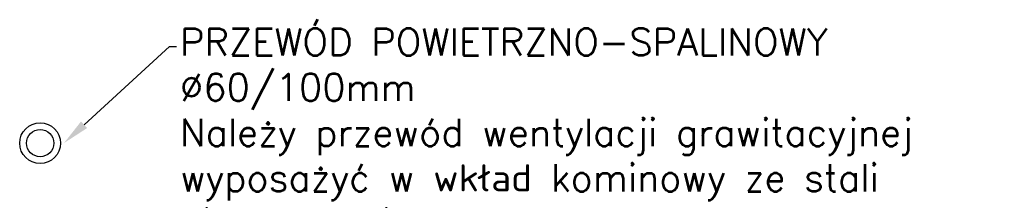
# Model space of a CAD drawing. Header units: centimetres. Extents: x 8435 to 34224, y 15581 to 23928.
# Tile 22 of 256: x 14127 to 14416, y 18670 to 18723. Entities that reach past the tile are written whole.
import ezdxf
from ezdxf import colors
from ezdxf.entities.mleader import LeaderData, LeaderLine
from ezdxf.math import Vec2, Vec3

# ---------------------------------------------------------------- set-up
doc = ezdxf.new("R2010")
doc.units = ezdxf.units.CM
doc.header["$LTSCALE"] = 0.2
doc.layers.add('_ET_OPIS', color=7, linetype='Continuous', lineweight=20)
doc.styles.add('SIMPLEX', font='simplex.shx', dxfattribs={"height": 12})

msp = doc.modelspace()

# ---------------------------------------------------------------- linework, layer by layer
for radius in [6, 4]:
    msp.add_circle((14133.26, 18686.66), radius)

# ---------------------------------------------------------------- leaders
at = {"layer": '_ET_OPIS', "ltscale": 2}
ml = msp.add_multileader_mtext('Standard', dxfattribs=at)
ml.set_content('PRZEWÓD POWIETRZNO-SPALINOWY %%C60/100mm\\PNależy przewód wentylacji grawitacyjnej wyposażyć w wkład kominowy ze stali nierdzewnej ', color=256, style='SIMPLEX')
ml.set_leader_properties()
ml.build(insert=Vec2(0, 0))
ml.multileader.update_dxf_attribs({"dogleg_length": 2, "arrow_head_size": 8})
ctx = ml.context
ctx.base_point, ctx.char_height, ctx.arrow_head_size, ctx.landing_gap_size, ctx.plane_origin = Vec3(14173.31, 18715.11), 8, 8, 1, Vec3(14957.04, 18894.61)
notes = []
notes.append((ctx, [(1, (1, 1, 0), (14171.31, 18715.11), (1, 0), 2, [(0, [(14140.26, 18686.66)], 0, [])])]))
ctx.mtext.insert, ctx.mtext.width, ctx.mtext.defined_height, ctx.mtext.flow_direction = Vec3(14174.31, 18720.45), 242.1891, 51.02, 5
for ctx, leaders in notes:
    for number, flags, end, landing, length, lines in leaders:
        leader = LeaderData()
        leader.index, (leader.has_last_leader_line, leader.has_dogleg_vector, leader.attachment_direction) = number, flags
        leader.last_leader_point, leader.dogleg_vector, leader.dogleg_length = Vec3(end), Vec3(landing), length
        for number, points, colour, breaks in lines:
            line = LeaderLine()
            line.index, line.vertices, line.color, line.breaks = number, Vec3.list(points), colors.encode_raw_color(colour), breaks
            leader.lines.append(line)
        ctx.leaders.append(leader)

doc.saveas('drawing.dxf')
